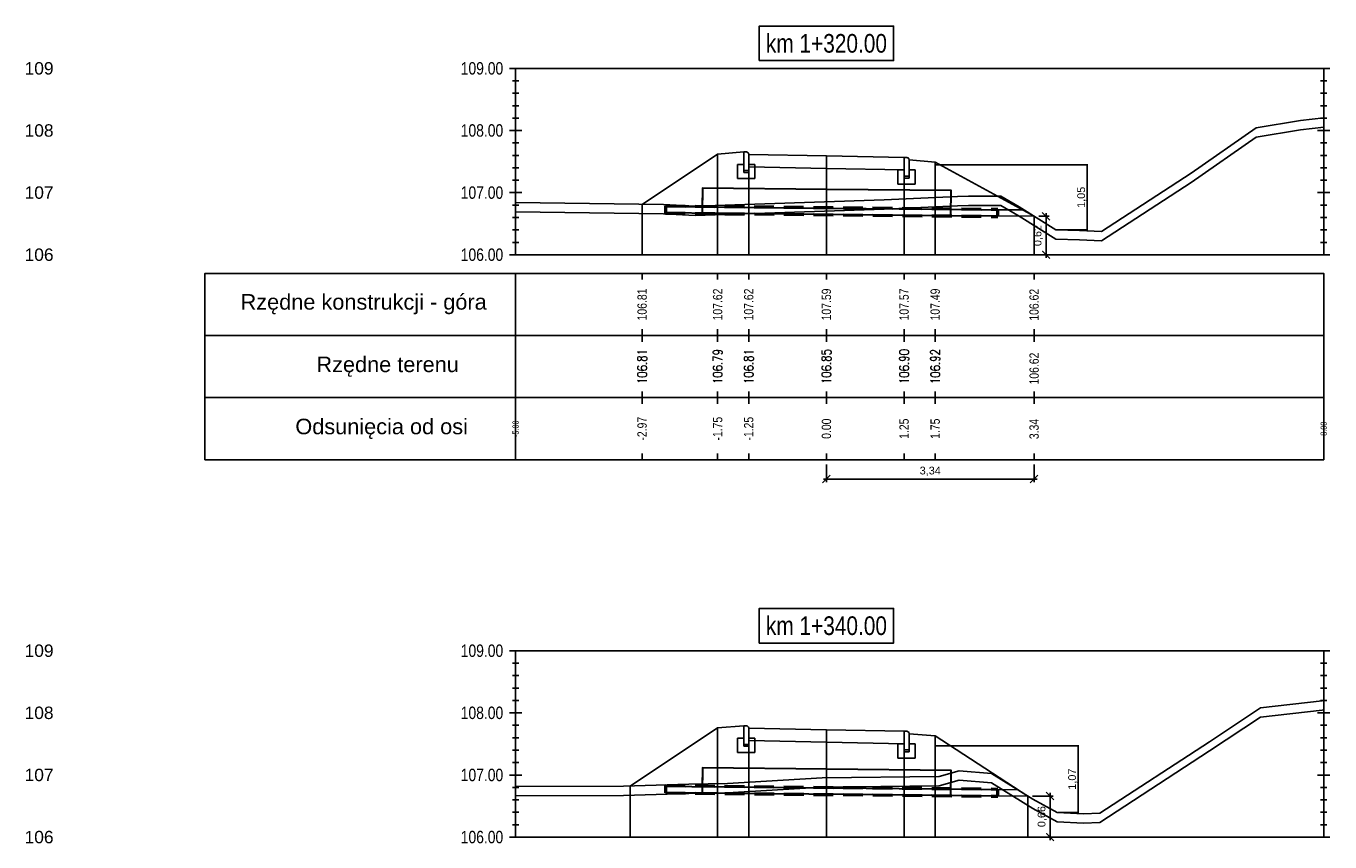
# Model space of a CAD drawing. Extents: x 7537626 to 7538805, y 5722894 to 5725486.
# Tile 64 of 90: x 7538497 to 7538518, y 5725469 to 5725482. Entities that reach past the tile are written whole.
import ezdxf

# ---------------------------------------------------------------- set-up
doc = ezdxf.new("R2010")
doc.units = 0
doc.header["$PDMODE"] = 35
doc.header["$PDSIZE"] = 0.3
doc.linetypes.add('HIDDEN', pattern=[9.525, 6.35, -3.175])
for name, color, linetype in [('C-DROGI-PROFILE', 7, 'Continuous'), ('C-DROGI-PROFILE-ETYKIETY', 7, 'Continuous'), ('C-DROGI-PRZEKROJE-ETYKIETY', 7, 'Continuous'), ('C-POPRZECZKA-przekrój', 2, 'Continuous'), ('C-POPRZECZKA-widok', 1, 'Continuous')]:
    doc.layers.add(name, color=color, linetype=linetype)
for name, color, linetype, true_color in [('C-humus', 7, 'Continuous', 0x003df5), ('C-Teren', 7, 'Continuous', 0x005716), ('poprzeczki', 7, 'Continuous', 0x0000d6)]:
    doc.layers.add(name, color=color, linetype=linetype, true_color=true_color)
doc.layers.add('Pom-plan', color=4, linetype='Continuous', plot=False)
doc.styles.add('2mm08', font='arial.ttf', dxfattribs={"width": 0.8})
doc.styles.add('opis_50', font='arial.ttf', dxfattribs={"height": 0.125})
doc.styles.get("Standard").update_dxf_attribs({"font": 'arial.ttf'})
doc.dimstyles.new('OPIS_50', dxfattribs={"dimscale": 0.5, "dimtxt": 0.125, "dimasz": 0.25, "dimexe": 0.1, "dimexo": 0.15, "dimgap": 0.1, "dimtad": 1, "dimzin": 0, "dimtxsty": 'opis_50', "dimblk": 'ARCHTICK', "dimcen": 0.15, "dimdle": 0.1, "dimaunit": 2, "dimadec": 4, "dimazin": 0, "dimtfac": 1, "dimtmove": 0, "dimatfit": 3, "dimfxl": 1, "dimarcsym": 0})

# ---------------------------------------------------------------- blocks, each defined once
blk = doc.blocks.new('_ArchTick')
at = {"color": 0, "linetype": 'ByBlock', "const_width": 0.15}
blk.add_lwpolyline([(-0.5, -0.5), (0.5, 0.5)], dxfattribs=at)
blk = doc.blocks.new('*D8')
at = {"layer": 'Defpoints', "color": 0, "transparency": 16777216}
for p in [(7538511.225, 5725479.485), (7538513.163, 5725478.438), (7538513.67, 5725478.438)]:
    blk.add_point(p, dxfattribs=at)
at = {"layer": 'poprzeczki', "color": 0, "lineweight": -2, "transparency": 16777216}
for p, q in [((7538511.24, 5725479.485), (7538513.68, 5725479.485)), ((7538513.67, 5725479.495), (7538513.67, 5725478.428)), ((7538513.178, 5725478.438), (7538513.68, 5725478.438))]:
    blk.add_line(p, q, dxfattribs=at)
at = {"layer": 'poprzeczki', "color": 0, "lineweight": -2, "transparency": 16777216, "xscale": 0.025, "yscale": 0.025, "zscale": 0.025}
for p, rotation in [((7538513.67, 5725479.485), 90), ((7538513.67, 5725478.438), 270)]:
    blk.add_blockref('_ArchTick', p, dxfattribs=dict(at, rotation=rotation))
at = {"layer": 'poprzeczki', "color": 0, "transparency": 16777216, "insert": (7538513.584, 5725478.961), "char_height": 0.125, "attachment_point": 5, "rotation": 90, "style": 'opis_50'}
blk.add_mtext('1,05', dxfattribs=at)
blk = doc.blocks.new('*D9')
at = {"layer": 'Defpoints', "color": 0, "transparency": 16777216}
for p in [(7538511.225, 5725470.132), (7538513.187, 5725469.058), (7538513.523, 5725469.058)]:
    blk.add_point(p, dxfattribs=at)
at = {"layer": 'poprzeczki', "color": 0, "lineweight": -2, "transparency": 16777216}
for p, q in [((7538511.24, 5725470.132), (7538513.533, 5725470.132)), ((7538513.523, 5725470.142), (7538513.523, 5725469.048)), ((7538513.202, 5725469.058), (7538513.533, 5725469.058))]:
    blk.add_line(p, q, dxfattribs=at)
at = {"layer": 'poprzeczki', "color": 0, "lineweight": -2, "transparency": 16777216, "xscale": 0.025, "yscale": 0.025, "zscale": 0.025}
for p, rotation in [((7538513.523, 5725470.132), 90), ((7538513.523, 5725469.058), 270)]:
    blk.add_blockref('_ArchTick', p, dxfattribs=dict(at, rotation=rotation))
at = {"layer": 'poprzeczki', "color": 0, "transparency": 16777216, "insert": (7538513.438, 5725469.595), "char_height": 0.125, "attachment_point": 5, "rotation": 90, "style": 'opis_50'}
blk.add_mtext('1,07', dxfattribs=at)
blk = doc.blocks.new('geokrata')
at = {"layer": 'C-POPRZECZKA-przekrój', "color": 172, "linetype": 'HIDDEN', "lineweight": 50, "ltscale": 0.05, "true_color": 0x0000cc}
for p, q in [((7538464.885, 5725469.743), (7538470.234, 5725469.689)), ((7538464.887, 5725469.627), (7538470.233, 5725469.573))]:
    blk.add_line(p, q, dxfattribs=at)
at = {"layer": 'C-POPRZECZKA-przekrój', "color": 98, "linetype": 'Continuous', "lineweight": 30, "true_color": 0x006100}
for p, q in [((7538464.892, 5725469.735), (7538465.726, 5725469.726)), ((7538464.893, 5725469.635), (7538465.725, 5725469.626)), ((7538469.225, 5725469.591), (7538470.225, 5725469.581))]:
    blk.add_line(p, q, dxfattribs=at)
for points in [[(7538467.479, 5725470.009), (7538465.479, 5725470.029), (7538465.475, 5725469.629), (7538469.475, 5725469.589), (7538469.479, 5725469.989), (7538467.479, 5725470.009), (7538465.479, 5725470.029), (7538465.476, 5725469.729), (7538470.226, 5725469.681)], [(7538464.892, 5725469.735), (7538464.893, 5725469.635)], [(7538470.225, 5725469.581), (7538470.226, 5725469.681)]]:
    blk.add_lwpolyline(points, dxfattribs=at)
at = {"layer": 'C-POPRZECZKA-przekrój', "color": 172, "linetype": 'HIDDEN', "lineweight": 50, "ltscale": 0.05, "true_color": 0x0000cc}
for points in [[(7538464.885, 5725469.743), (7538464.887, 5725469.627)], [(7538470.233, 5725469.573), (7538470.234, 5725469.689)]]:
    blk.add_lwpolyline(points, dxfattribs=at)
blk = doc.blocks.new('*D227')
at = {"layer": 'Defpoints', "color": 0, "transparency": 16777216}
for p in [(7538512.717, 5725469.323), (7538512.717, 5725468.661), (7538513.072, 5725468.661)]:
    blk.add_point(p, dxfattribs=at)
at = {"layer": 'Pom-plan', "color": 0, "lineweight": -2, "transparency": 16777216}
for p, q in [((7538512.792, 5725469.323), (7538513.122, 5725469.323)), ((7538513.072, 5725469.373), (7538513.072, 5725468.611)), ((7538512.792, 5725468.661), (7538513.122, 5725468.661))]:
    blk.add_line(p, q, dxfattribs=at)
at = {"layer": 'Pom-plan', "color": 0, "lineweight": -2, "transparency": 16777216, "xscale": 0.125, "yscale": 0.125, "zscale": 0.125}
for p, rotation in [((7538513.072, 5725469.323), 90), ((7538513.072, 5725468.661), 270)]:
    blk.add_blockref('_ArchTick', p, dxfattribs=dict(at, rotation=rotation))
at = {"layer": 'Pom-plan', "color": 0, "transparency": 16777216, "insert": (7538512.947, 5725468.992), "char_height": 0.125, "attachment_point": 5, "rotation": 90, "style": 'opis_50'}
blk.add_mtext('0,66', dxfattribs=at)
blk = doc.blocks.new('*D228')
at = {"layer": 'Defpoints', "color": 0, "transparency": 16777216}
for p in [(7538509.475, 5725474.736), (7538512.816, 5725474.736), (7538512.816, 5725474.426)]:
    blk.add_point(p, dxfattribs=at)
at = {"layer": 'Pom-plan', "color": 0, "lineweight": -2, "transparency": 16777216}
for p, q in [((7538509.475, 5725474.661), (7538509.475, 5725474.376)), ((7538512.816, 5725474.661), (7538512.816, 5725474.376)), ((7538509.425, 5725474.426), (7538512.866, 5725474.426))]:
    blk.add_line(p, q, dxfattribs=at)
at = {"layer": 'Pom-plan', "color": 0, "lineweight": -2, "transparency": 16777216, "xscale": 0.125, "yscale": 0.125, "zscale": 0.125, "rotation": 180}
blk.add_blockref('_ArchTick', (7538509.475, 5725474.426), dxfattribs=at)
at = {"layer": 'Pom-plan', "color": 0, "lineweight": -2, "transparency": 16777216, "xscale": 0.125, "yscale": 0.125, "zscale": 0.125}
blk.add_blockref('_ArchTick', (7538512.816, 5725474.426), dxfattribs=at)
at = {"layer": 'Pom-plan', "color": 0, "transparency": 16777216, "insert": (7538511.145, 5725474.551), "char_height": 0.125, "attachment_point": 5, "style": 'opis_50'}
blk.add_mtext('3,34', dxfattribs=at)
blk = doc.blocks.new('*D229')
at = {"layer": 'Defpoints', "color": 0, "transparency": 16777216}
for p in [(7538512.816, 5725478.655), (7538512.816, 5725478.036), (7538513.008, 5725478.036)]:
    blk.add_point(p, dxfattribs=at)
at = {"layer": 'Pom-plan', "color": 0, "lineweight": -2, "transparency": 16777216}
for p, q in [((7538513.008, 5725478.705), (7538513.008, 5725477.986)), ((7538512.891, 5725478.655), (7538513.058, 5725478.655)), ((7538512.891, 5725478.036), (7538513.058, 5725478.036))]:
    blk.add_line(p, q, dxfattribs=at)
at = {"layer": 'Pom-plan', "color": 0, "lineweight": -2, "transparency": 16777216, "xscale": 0.125, "yscale": 0.125, "zscale": 0.125}
for p, rotation in [((7538513.008, 5725478.655), 90), ((7538513.008, 5725478.036), 270)]:
    blk.add_blockref('_ArchTick', p, dxfattribs=dict(at, rotation=rotation))
at = {"layer": 'Pom-plan', "color": 0, "transparency": 16777216, "insert": (7538512.883, 5725478.346), "char_height": 0.125, "attachment_point": 5, "rotation": 90, "style": 'opis_50'}
blk.add_mtext('0,62', dxfattribs=at)

msp = doc.modelspace()

# ---------------------------------------------------------------- linework, layer by layer
at = {"layer": 'C-DROGI-PROFILE', "color": 7, "linetype": 'Continuous', "lineweight": -3}
for p, q in [((7538506.51, 5725477.736), (7538506.51, 5725477.636)), ((7538507.725, 5725477.736), (7538507.725, 5725477.636)), ((7538508.225, 5725477.736), (7538508.225, 5725477.636)), ((7538509.475, 5725477.736), (7538509.475, 5725477.636)), ((7538510.725, 5725477.736), (7538510.725, 5725477.636)), ((7538511.225, 5725477.736), (7538511.225, 5725477.636)), ((7538512.816, 5725477.736), (7538512.816, 5725477.636)), ((7538506.51, 5725476.736), (7538506.51, 5725476.836)), ((7538507.725, 5725476.736), (7538507.725, 5725476.836)), ((7538508.225, 5725476.736), (7538508.225, 5725476.836)), ((7538509.475, 5725476.736), (7538509.475, 5725476.836)), ((7538510.725, 5725476.736), (7538510.725, 5725476.836)), ((7538511.225, 5725476.736), (7538511.225, 5725476.836)), ((7538512.816, 5725476.736), (7538512.816, 5725476.836)), ((7538506.51, 5725476.736), (7538506.51, 5725476.636)), ((7538507.725, 5725476.736), (7538507.725, 5725476.636)), ((7538508.225, 5725476.736), (7538508.225, 5725476.636)), ((7538509.475, 5725476.736), (7538509.475, 5725476.636)), ((7538510.725, 5725476.736), (7538510.725, 5725476.636)), ((7538511.225, 5725476.736), (7538511.225, 5725476.636)), ((7538512.816, 5725476.736), (7538512.816, 5725476.636)), ((7538506.51, 5725475.736), (7538506.51, 5725475.836)), ((7538506.51, 5725475.736), (7538506.51, 5725475.636)), ((7538507.725, 5725475.736), (7538507.725, 5725475.836)), ((7538507.725, 5725475.736), (7538507.725, 5725475.636)), ((7538508.225, 5725475.736), (7538508.225, 5725475.836)), ((7538508.225, 5725475.736), (7538508.225, 5725475.636)), ((7538509.475, 5725475.736), (7538509.475, 5725475.836)), ((7538509.475, 5725475.736), (7538509.475, 5725475.636)), ((7538510.725, 5725475.736), (7538510.725, 5725475.836)), ((7538510.725, 5725475.736), (7538510.725, 5725475.636)), ((7538511.225, 5725475.736), (7538511.225, 5725475.836)), ((7538511.225, 5725475.736), (7538511.225, 5725475.636)), ((7538512.816, 5725475.736), (7538512.816, 5725475.836)), ((7538512.816, 5725475.736), (7538512.816, 5725475.636)), ((7538506.51, 5725474.736), (7538506.51, 5725474.836)), ((7538507.725, 5725474.736), (7538507.725, 5725474.836)), ((7538508.225, 5725474.736), (7538508.225, 5725474.836)), ((7538509.475, 5725474.736), (7538509.475, 5725474.836)), ((7538510.725, 5725474.736), (7538510.725, 5725474.836)), ((7538511.225, 5725474.736), (7538511.225, 5725474.836)), ((7538512.816, 5725474.736), (7538512.816, 5725474.836))]:
    msp.add_line(p, q, dxfattribs=at)
at = {"layer": 'C-DROGI-PROFILE', "color": 1, "linetype": 'Continuous', "lineweight": -3}
for points in [[(7538504.475, 5725476.736), (7538504.475, 5725477.736), (7538499.475, 5725477.736), (7538499.475, 5725476.736)], [(7538504.475, 5725476.736), (7538517.475, 5725476.736), (7538517.475, 5725477.736), (7538504.475, 5725477.736)], [(7538504.475, 5725475.736), (7538504.475, 5725476.736), (7538499.475, 5725476.736), (7538499.475, 5725475.736)], [(7538504.475, 5725475.736), (7538517.475, 5725475.736), (7538517.475, 5725476.736), (7538504.475, 5725476.736)], [(7538504.475, 5725474.736), (7538504.475, 5725475.736), (7538499.475, 5725475.736), (7538499.475, 5725474.736)], [(7538504.475, 5725474.736), (7538517.475, 5725474.736), (7538517.475, 5725475.736), (7538504.475, 5725475.736)]]:
    msp.add_3dface(points, dxfattribs=at)
at = {"layer": 'C-DROGI-PRZEKROJE-ETYKIETY', "color": 1, "linetype": 'Continuous', "lineweight": -3}
for p, q in [((7538507.725, 5725479.658), (7538507.725, 5725478.036)), ((7538508.225, 5725479.652), (7538508.225, 5725478.036)), ((7538509.475, 5725479.627), (7538509.475, 5725478.036)), ((7538510.725, 5725479.602), (7538510.725, 5725478.036)), ((7538511.225, 5725479.528), (7538511.225, 5725478.036)), ((7538506.51, 5725478.848), (7538506.51, 5725478.036)), ((7538507.725, 5725470.422), (7538507.725, 5725468.661)), ((7538508.225, 5725470.415), (7538508.225, 5725468.661)), ((7538509.475, 5725470.39), (7538509.475, 5725468.661)), ((7538510.725, 5725470.365), (7538510.725, 5725468.661)), ((7538511.225, 5725470.292), (7538511.225, 5725468.661)), ((7538506.317, 5725469.483), (7538506.317, 5725468.661))]:
    msp.add_line(p, q, dxfattribs=at)
for points in [[(7538512.816, 5725478.655), (7538512.816, 5725478.036)], [(7538512.717, 5725469.323), (7538512.717, 5725468.661)]]:
    msp.add_lwpolyline(points, dxfattribs=at)
at = {"layer": 'C-humus'}
for p, q in [((7538515.34, 5725479.201), (7538516.386, 5725479.932)), ((7538516.386, 5725479.932), (7538517.103, 5725480.05)), ((7538517.103, 5725480.05), (7538517.475, 5725480.093)), ((7538513.902, 5725478.262), (7538515.34, 5725479.201)), ((7538504.475, 5725478.725), (7538506.855, 5725478.693)), ((7538506.855, 5725478.693), (7538507.361, 5725478.667)), ((7538507.361, 5725478.667), (7538510.404, 5725478.773)), ((7538510.404, 5725478.773), (7538511.581, 5725478.822)), ((7538511.581, 5725478.822), (7538511.763, 5725478.829)), ((7538511.763, 5725478.829), (7538512.278, 5725478.827)), ((7538512.278, 5725478.827), (7538512.574, 5725478.656)), ((7538512.574, 5725478.656), (7538513.163, 5725478.288)), ((7538513.163, 5725478.288), (7538513.544, 5725478.279)), ((7538513.544, 5725478.279), (7538513.902, 5725478.262)), ((7538516.456, 5725470.591), (7538517.45, 5725470.707)), ((7538517.45, 5725470.707), (7538517.475, 5725470.709)), ((7538515.635, 5725470.048), (7538516.456, 5725470.591)), ((7538513.875, 5725468.898), (7538515.635, 5725470.048)), ((7538507.884, 5725469.374), (7538509.404, 5725469.465)), ((7538509.404, 5725469.465), (7538511.286, 5725469.488)), ((7538511.286, 5725469.488), (7538511.608, 5725469.579)), ((7538511.608, 5725469.579), (7538512.13, 5725469.534)), ((7538512.13, 5725469.534), (7538512.798, 5725469.123)), ((7538504.475, 5725469.324), (7538506.209, 5725469.33)), ((7538506.209, 5725469.33), (7538507.261, 5725469.363)), ((7538507.261, 5725469.363), (7538507.884, 5725469.374)), ((7538512.798, 5725469.123), (7538513.187, 5725468.908)), ((7538513.187, 5725468.908), (7538513.609, 5725468.888)), ((7538513.609, 5725468.888), (7538513.875, 5725468.898))]:
    msp.add_line(p, q, dxfattribs=at)
at = {"layer": 'C-POPRZECZKA-przekrój', "color": 2, "linetype": 'Continuous', "lineweight": -3}
for p, q in [((7538506.51, 5725478.848), (7538507.725, 5725479.658)), ((7538507.725, 5725479.658), (7538508.145, 5725479.692)), ((7538508.185, 5725479.692), (7538508.145, 5725479.692)), ((7538508.145, 5725479.692), (7538508.145, 5725479.362)), ((7538508.19, 5725479.691), (7538508.185, 5725479.692)), ((7538508.199, 5725479.689), (7538508.19, 5725479.691)), ((7538508.207, 5725479.685), (7538508.199, 5725479.689)), ((7538508.213, 5725479.68), (7538508.207, 5725479.685)), ((7538508.218, 5725479.675), (7538508.213, 5725479.68)), ((7538508.222, 5725479.667), (7538508.218, 5725479.675)), ((7538508.224, 5725479.659), (7538508.222, 5725479.667)), ((7538508.225, 5725479.652), (7538508.224, 5725479.659)), ((7538508.225, 5725479.652), (7538509.475, 5725479.627)), ((7538508.225, 5725479.652), (7538508.226, 5725479.452)), ((7538508.225, 5725479.362), (7538508.225, 5725479.652)), ((7538508.225, 5725479.652), (7538508.225, 5725479.492)), ((7538509.475, 5725479.427), (7538509.475, 5725479.627)), ((7538509.475, 5725479.627), (7538510.725, 5725479.602)), ((7538510.725, 5725479.602), (7538510.724, 5725479.402)), ((7538510.765, 5725479.602), (7538510.725, 5725479.602)), ((7538510.725, 5725479.602), (7538510.725, 5725479.272)), ((7538510.77, 5725479.601), (7538510.765, 5725479.602)), ((7538510.779, 5725479.599), (7538510.77, 5725479.601)), ((7538510.787, 5725479.595), (7538510.779, 5725479.599)), ((7538510.793, 5725479.59), (7538510.787, 5725479.595)), ((7538510.798, 5725479.585), (7538510.793, 5725479.59)), ((7538510.802, 5725479.577), (7538510.798, 5725479.585)), ((7538510.804, 5725479.569), (7538510.802, 5725479.577)), ((7538510.805, 5725479.562), (7538510.804, 5725479.569)), ((7538510.805, 5725479.272), (7538510.805, 5725479.562)), ((7538510.805, 5725479.562), (7538510.805, 5725479.402)), ((7538510.805, 5725479.562), (7538511.225, 5725479.528)), ((7538511.225, 5725479.528), (7538512.816, 5725478.655)), ((7538508.045, 5725479.262), (7538508.045, 5725479.492)), ((7538508.045, 5725479.492), (7538508.145, 5725479.492)), ((7538508.145, 5725479.492), (7538508.145, 5725479.392)), ((7538508.145, 5725479.392), (7538508.225, 5725479.392)), ((7538508.145, 5725479.362), (7538508.225, 5725479.362)), ((7538508.225, 5725479.492), (7538508.325, 5725479.492)), ((7538508.226, 5725479.452), (7538509.475, 5725479.427)), ((7538508.325, 5725479.492), (7538508.325, 5725479.262)), ((7538509.475, 5725479.427), (7538510.724, 5725479.402)), ((7538510.625, 5725479.172), (7538510.625, 5725479.402)), ((7538510.625, 5725479.402), (7538510.725, 5725479.402)), ((7538510.725, 5725479.402), (7538510.725, 5725479.302)), ((7538510.725, 5725479.302), (7538510.805, 5725479.302)), ((7538510.805, 5725479.402), (7538510.905, 5725479.402)), ((7538510.905, 5725479.402), (7538510.905, 5725479.172)), ((7538508.325, 5725479.262), (7538508.045, 5725479.262)), ((7538510.905, 5725479.172), (7538510.625, 5725479.172)), ((7538510.725, 5725479.272), (7538510.805, 5725479.272)), ((7538506.317, 5725469.483), (7538507.725, 5725470.422)), ((7538507.725, 5725470.422), (7538508.145, 5725470.455)), ((7538508.185, 5725470.455), (7538508.145, 5725470.455)), ((7538508.145, 5725470.455), (7538508.145, 5725470.125)), ((7538508.19, 5725470.455), (7538508.185, 5725470.455)), ((7538508.199, 5725470.453), (7538508.19, 5725470.455)), ((7538508.207, 5725470.449), (7538508.199, 5725470.453)), ((7538508.213, 5725470.444), (7538508.207, 5725470.449)), ((7538508.218, 5725470.438), (7538508.213, 5725470.444)), ((7538508.222, 5725470.431), (7538508.218, 5725470.438)), ((7538508.224, 5725470.423), (7538508.222, 5725470.431)), ((7538508.225, 5725470.415), (7538508.224, 5725470.423)), ((7538508.225, 5725470.415), (7538509.475, 5725470.39)), ((7538508.225, 5725470.415), (7538508.226, 5725470.215)), ((7538508.225, 5725470.125), (7538508.225, 5725470.415)), ((7538508.225, 5725470.415), (7538508.225, 5725470.255)), ((7538509.475, 5725470.19), (7538509.475, 5725470.39)), ((7538509.475, 5725470.39), (7538510.725, 5725470.365)), ((7538510.725, 5725470.365), (7538510.724, 5725470.165)), ((7538510.765, 5725470.365), (7538510.725, 5725470.365)), ((7538510.725, 5725470.365), (7538510.725, 5725470.035)), ((7538510.77, 5725470.365), (7538510.765, 5725470.365)), ((7538510.779, 5725470.363), (7538510.77, 5725470.365)), ((7538510.787, 5725470.359), (7538510.779, 5725470.363)), ((7538510.793, 5725470.354), (7538510.787, 5725470.359)), ((7538510.798, 5725470.348), (7538510.793, 5725470.354)), ((7538510.802, 5725470.341), (7538510.798, 5725470.348)), ((7538510.804, 5725470.333), (7538510.802, 5725470.341)), ((7538510.805, 5725470.325), (7538510.804, 5725470.333)), ((7538510.805, 5725470.035), (7538510.805, 5725470.325)), ((7538510.805, 5725470.325), (7538510.805, 5725470.165)), ((7538510.805, 5725470.325), (7538511.225, 5725470.292)), ((7538511.225, 5725470.292), (7538512.717, 5725469.323)), ((7538508.045, 5725470.025), (7538508.045, 5725470.255)), ((7538508.045, 5725470.255), (7538508.145, 5725470.255)), ((7538508.145, 5725470.255), (7538508.145, 5725470.155)), ((7538508.145, 5725470.155), (7538508.225, 5725470.155)), ((7538508.145, 5725470.125), (7538508.225, 5725470.125)), ((7538508.225, 5725470.255), (7538508.325, 5725470.255)), ((7538508.226, 5725470.215), (7538509.475, 5725470.19)), ((7538508.325, 5725470.255), (7538508.325, 5725470.025)), ((7538509.475, 5725470.19), (7538510.724, 5725470.165)), ((7538510.625, 5725469.935), (7538510.625, 5725470.165)), ((7538510.625, 5725470.165), (7538510.725, 5725470.165)), ((7538510.725, 5725470.165), (7538510.725, 5725470.065)), ((7538510.725, 5725470.065), (7538510.805, 5725470.065)), ((7538510.805, 5725470.165), (7538510.905, 5725470.165)), ((7538510.905, 5725470.165), (7538510.905, 5725469.935)), ((7538508.325, 5725470.025), (7538508.045, 5725470.025)), ((7538510.905, 5725469.935), (7538510.625, 5725469.935)), ((7538510.725, 5725470.035), (7538510.805, 5725470.035))]:
    msp.add_line(p, q, dxfattribs=at)
at = {"layer": 'C-POPRZECZKA-przekrój'}
for points in [[(7538512.225, 5725478.661), (7538512.816, 5725478.655)], [(7538512.226, 5725478.761), (7538512.653, 5725478.757)], [(7538512.226, 5725469.428), (7538512.56, 5725469.425)], [(7538512.225, 5725469.328), (7538512.717, 5725469.323)]]:
    msp.add_lwpolyline(points, dxfattribs=at)
at = {"layer": 'C-POPRZECZKA-widok', "color": 1, "linetype": 'Continuous', "lineweight": -3}
for p, q in [((7538504.375, 5725481.036), (7538517.575, 5725481.036)), ((7538504.475, 5725478.036), (7538504.475, 5725481.036)), ((7538517.475, 5725478.036), (7538517.475, 5725481.036)), ((7538504.425, 5725480.836), (7538504.525, 5725480.836)), ((7538517.425, 5725480.836), (7538517.525, 5725480.836)), ((7538504.425, 5725480.636), (7538504.525, 5725480.636)), ((7538517.425, 5725480.636), (7538517.525, 5725480.636)), ((7538504.425, 5725480.436), (7538504.525, 5725480.436)), ((7538517.425, 5725480.436), (7538517.525, 5725480.436)), ((7538504.425, 5725480.236), (7538504.525, 5725480.236)), ((7538517.425, 5725480.236), (7538517.525, 5725480.236)), ((7538504.375, 5725480.036), (7538504.575, 5725480.036)), ((7538504.425, 5725480.036), (7538504.525, 5725480.036)), ((7538517.375, 5725480.036), (7538517.575, 5725480.036)), ((7538517.425, 5725480.036), (7538517.525, 5725480.036)), ((7538504.425, 5725479.836), (7538504.525, 5725479.836)), ((7538517.425, 5725479.836), (7538517.525, 5725479.836)), ((7538504.425, 5725479.636), (7538504.525, 5725479.636)), ((7538517.425, 5725479.636), (7538517.525, 5725479.636)), ((7538504.425, 5725479.436), (7538504.525, 5725479.436)), ((7538517.425, 5725479.436), (7538517.525, 5725479.436)), ((7538504.425, 5725479.236), (7538504.525, 5725479.236)), ((7538517.425, 5725479.236), (7538517.525, 5725479.236)), ((7538504.375, 5725479.036), (7538504.575, 5725479.036)), ((7538504.425, 5725479.036), (7538504.525, 5725479.036)), ((7538517.375, 5725479.036), (7538517.575, 5725479.036)), ((7538517.425, 5725479.036), (7538517.525, 5725479.036)), ((7538504.425, 5725478.836), (7538504.525, 5725478.836)), ((7538517.425, 5725478.836), (7538517.525, 5725478.836)), ((7538504.425, 5725478.636), (7538504.525, 5725478.636)), ((7538517.425, 5725478.636), (7538517.525, 5725478.636)), ((7538504.425, 5725478.436), (7538504.525, 5725478.436)), ((7538517.425, 5725478.436), (7538517.525, 5725478.436)), ((7538504.375, 5725478.036), (7538517.575, 5725478.036)), ((7538504.425, 5725478.236), (7538504.525, 5725478.236)), ((7538517.425, 5725478.236), (7538517.525, 5725478.236)), ((7538504.375, 5725471.661), (7538517.575, 5725471.661)), ((7538504.475, 5725468.661), (7538504.475, 5725471.661)), ((7538517.475, 5725468.661), (7538517.475, 5725471.661)), ((7538504.425, 5725471.461), (7538504.525, 5725471.461)), ((7538517.425, 5725471.461), (7538517.525, 5725471.461)), ((7538504.425, 5725471.261), (7538504.525, 5725471.261)), ((7538517.425, 5725471.261), (7538517.525, 5725471.261)), ((7538504.425, 5725471.061), (7538504.525, 5725471.061)), ((7538517.425, 5725471.061), (7538517.525, 5725471.061)), ((7538504.425, 5725470.861), (7538504.525, 5725470.861)), ((7538517.425, 5725470.861), (7538517.525, 5725470.861)), ((7538504.375, 5725470.661), (7538504.575, 5725470.661)), ((7538504.425, 5725470.661), (7538504.525, 5725470.661)), ((7538517.375, 5725470.661), (7538517.575, 5725470.661)), ((7538517.425, 5725470.661), (7538517.525, 5725470.661)), ((7538504.425, 5725470.461), (7538504.525, 5725470.461)), ((7538517.425, 5725470.461), (7538517.525, 5725470.461)), ((7538504.425, 5725470.261), (7538504.525, 5725470.261)), ((7538504.425, 5725470.061), (7538504.525, 5725470.061)), ((7538517.425, 5725470.261), (7538517.525, 5725470.261)), ((7538517.425, 5725470.061), (7538517.525, 5725470.061)), ((7538504.425, 5725469.861), (7538504.525, 5725469.861)), ((7538517.425, 5725469.861), (7538517.525, 5725469.861)), ((7538504.375, 5725469.661), (7538504.575, 5725469.661)), ((7538504.425, 5725469.661), (7538504.525, 5725469.661)), ((7538517.375, 5725469.661), (7538517.575, 5725469.661)), ((7538517.425, 5725469.661), (7538517.525, 5725469.661)), ((7538504.425, 5725469.461), (7538504.525, 5725469.461)), ((7538517.425, 5725469.461), (7538517.525, 5725469.461)), ((7538504.425, 5725469.261), (7538504.525, 5725469.261)), ((7538517.425, 5725469.261), (7538517.525, 5725469.261)), ((7538504.425, 5725469.061), (7538504.525, 5725469.061)), ((7538517.425, 5725469.061), (7538517.525, 5725469.061)), ((7538504.425, 5725468.861), (7538504.525, 5725468.861)), ((7538517.425, 5725468.861), (7538517.525, 5725468.861)), ((7538504.375, 5725468.661), (7538517.575, 5725468.661))]:
    msp.add_line(p, q, dxfattribs=at)
at = {"layer": 'C-POPRZECZKA-widok', "color": 3, "linetype": 'Continuous', "lineweight": -3}
for points in [[(7538508.395, 5725481.161), (7538510.555, 5725481.161), (7538510.555, 5725481.718), (7538508.395, 5725481.718)], [(7538508.395, 5725471.786), (7538510.555, 5725471.786), (7538510.555, 5725472.343), (7538508.395, 5725472.343)]]:
    msp.add_3dface(points, dxfattribs=at)
at = {"layer": 'C-Teren'}
for p, q in [((7538516.386, 5725480.082), (7538517.103, 5725480.2)), ((7538517.103, 5725480.2), (7538517.475, 5725480.243)), ((7538515.34, 5725479.351), (7538516.386, 5725480.082)), ((7538513.902, 5725478.412), (7538515.34, 5725479.351)), ((7538504.475, 5725478.875), (7538506.855, 5725478.843)), ((7538507.361, 5725478.817), (7538510.404, 5725478.923)), ((7538510.404, 5725478.923), (7538511.581, 5725478.972)), ((7538511.581, 5725478.972), (7538511.763, 5725478.979)), ((7538511.763, 5725478.979), (7538512.278, 5725478.977)), ((7538512.278, 5725478.977), (7538512.574, 5725478.806)), ((7538506.855, 5725478.843), (7538507.361, 5725478.817)), ((7538512.574, 5725478.806), (7538513.163, 5725478.438)), ((7538513.163, 5725478.438), (7538513.544, 5725478.429)), ((7538513.544, 5725478.429), (7538513.902, 5725478.412)), ((7538515.635, 5725470.198), (7538516.456, 5725470.741)), ((7538516.456, 5725470.741), (7538517.45, 5725470.857)), ((7538517.45, 5725470.857), (7538517.475, 5725470.859)), ((7538513.875, 5725469.048), (7538515.635, 5725470.198)), ((7538509.404, 5725469.615), (7538511.286, 5725469.638)), ((7538511.286, 5725469.638), (7538511.608, 5725469.729)), ((7538511.608, 5725469.729), (7538512.13, 5725469.684)), ((7538512.13, 5725469.684), (7538512.798, 5725469.273)), ((7538504.475, 5725469.474), (7538506.209, 5725469.48)), ((7538506.209, 5725469.48), (7538507.261, 5725469.513)), ((7538507.261, 5725469.513), (7538507.884, 5725469.524)), ((7538507.884, 5725469.524), (7538509.404, 5725469.615)), ((7538512.798, 5725469.273), (7538513.187, 5725469.058)), ((7538513.187, 5725469.058), (7538513.609, 5725469.038)), ((7538513.609, 5725469.038), (7538513.875, 5725469.048))]:
    msp.add_line(p, q, dxfattribs=at)

# ---------------------------------------------------------------- block references
at = {"layer": 'C-POPRZECZKA-przekrój'}
for p in [(42, 9.08), (42, -0.253)]:
    msp.add_blockref('geokrata', p, dxfattribs=at)

# ---------------------------------------------------------------- texts
at = {"layer": 'C-DROGI-PROFILE', "color": 2}
for s, p in [('Rzędne konstrukcji - góra', (7538500.05, 5725477.153)), ('Rzędne terenu', (7538501.27, 5725476.147)), ('Odsunięcia od osi', (7538500.931, 5725475.147))]:
    msp.add_text(s, height=0.25, dxfattribs=at).set_placement(p)
at = {"layer": 'C-DROGI-PROFILE-ETYKIETY', "color": 1, "style": '2mm08', "width": 0.8}
for s, p in [('106.62', (7538512.89, 5725476.975)), ('106.62', (7538512.891, 5725475.948)), ('3.34', (7538512.89, 5725475.068))]:
    msp.add_text(s, height=0.15, rotation=90, dxfattribs=at).set_placement(p)
at = {"layer": 'C-DROGI-PROFILE-ETYKIETY', "color": 1, "linetype": 'Continuous', "lineweight": -3, "char_height": 0.15, "attachment_point": 5, "rotation": 90, "style": '2mm08'}
for s, insert in [('106.81', (7538506.51, 5725477.236)), ('107.62', (7538507.725, 5725477.236)), ('107.62', (7538508.225, 5725477.236)), ('107.59', (7538509.475, 5725477.236)), ('107.57', (7538510.725, 5725477.236)), ('107.49', (7538511.225, 5725477.236)), ('{\\Fsimplex.shx|c238;106.81}', (7538506.51, 5725476.236)), ('{\\Fsimplex.shx|c238;106.79}', (7538507.725, 5725476.236)), ('{\\Fsimplex.shx|c238;106.81}', (7538508.225, 5725476.236)), ('{\\Fsimplex.shx|c238;106.85}', (7538509.475, 5725476.236)), ('{\\Fsimplex.shx|c238;106.90}', (7538510.725, 5725476.236)), ('{\\Fsimplex.shx|c238;106.92}', (7538511.225, 5725476.236)), ('-2.97', (7538506.51, 5725475.236)), ('-1.75', (7538507.725, 5725475.236)), ('-1.25', (7538508.225, 5725475.236)), ('0.00', (7538509.475, 5725475.236)), ('1.25', (7538510.725, 5725475.236)), ('1.75', (7538511.225, 5725475.236))]:
    msp.add_mtext(s, dxfattribs=dict(at, insert=insert))
at = {"layer": 'C-DROGI-PROFILE-ETYKIETY', "color": 7, "linetype": 'Continuous', "lineweight": -3, "char_height": 0.1, "attachment_point": 5, "rotation": 90, "style": '2mm08'}
for s, insert in [('-5.00', (7538504.475, 5725475.236)), ('8.00', (7538517.475, 5725475.236))]:
    msp.add_mtext(s, dxfattribs=dict(at, insert=insert))
at = {"layer": 'C-POPRZECZKA-widok', "color": 3, "linetype": 'Continuous', "lineweight": -3, "char_height": 0.3, "attachment_point": 8, "style": '2mm08'}
for s, insert in [('km 1+320.00', (7538509.475, 5725481.286)), ('km 1+340.00', (7538509.475, 5725471.911))]:
    msp.add_mtext(s, dxfattribs=dict(at, insert=insert))
at = {"layer": 'C-POPRZECZKA-widok', "color": 1, "linetype": 'Continuous', "lineweight": -3, "char_height": 0.2, "attachment_point": 4}
for s, insert in [('109', (7538496.575, 5725481.036)), ('108', (7538496.575, 5725480.036)), ('107', (7538496.575, 5725479.036)), ('106', (7538496.575, 5725478.036)), ('109', (7538496.575, 5725471.661)), ('108', (7538496.575, 5725470.661)), ('107', (7538496.575, 5725469.661)), ('106', (7538496.575, 5725468.661))]:
    msp.add_mtext(s, dxfattribs=dict(at, insert=insert))
at = {"layer": 'C-POPRZECZKA-widok', "color": 1, "linetype": 'Continuous', "lineweight": -3, "char_height": 0.2, "attachment_point": 6, "style": '2mm08'}
for s, insert in [('109.00', (7538504.275, 5725481.036)), ('108.00', (7538504.275, 5725480.036)), ('107.00', (7538504.275, 5725479.036)), ('106.00', (7538504.275, 5725478.036)), ('109.00', (7538504.275, 5725471.661)), ('108.00', (7538504.275, 5725470.661)), ('107.00', (7538504.275, 5725469.661)), ('106.00', (7538504.275, 5725468.661))]:
    msp.add_mtext(s, dxfattribs=dict(at, insert=insert))

# ---------------------------------------------------------------- dimensions: what is measured, and where the dimension line sits
at = {"layer": 'Pom-plan'}
for base, p1, p2, picture, middle in [((7538513.008, 5725478.036), (7538512.816, 5725478.655), (7538512.816, 5725478.036), '*D229', (7538512.883, 5725478.346)), ((7538513.072, 5725468.661), (7538512.717, 5725469.323), (7538512.717, 5725468.661), '*D227', (7538512.947, 5725468.992))]:
    dim = msp.add_linear_dim(base=base, p1=p1, p2=p2, angle=90, dimstyle='OPIS_50', dxfattribs=at)
    dim.commit()
    dim.dimension.update_dxf_attribs({"geometry": picture, "text_midpoint": middle})
dim = msp.add_linear_dim(base=(7538512.816, 5725474.426), p1=(7538509.475, 5725474.736), p2=(7538512.816, 5725474.736), dimstyle='OPIS_50', dxfattribs=at)
dim.commit()
dim.dimension.update_dxf_attribs({"geometry": '*D228', "text_midpoint": (7538511.145, 5725474.551)})
at = {"layer": 'poprzeczki'}
for base, p1, p2, picture, middle in [((7538513.67, 5725478.438), (7538511.225, 5725479.485), (7538513.163, 5725478.438), '*D8', (7538513.584, 5725478.961)), ((7538513.523, 5725469.058), (7538511.225, 5725470.132), (7538513.187, 5725469.058), '*D9', (7538513.438, 5725469.595))]:
    dim = msp.add_linear_dim(base=base, p1=p1, p2=p2, angle=90, dimstyle='OPIS_50', override={"dimscale": 0.1}, dxfattribs=at)
    dim.commit()
    dim.dimension.update_dxf_attribs({"geometry": picture, "text_midpoint": middle})

doc.saveas('drawing.dxf')
